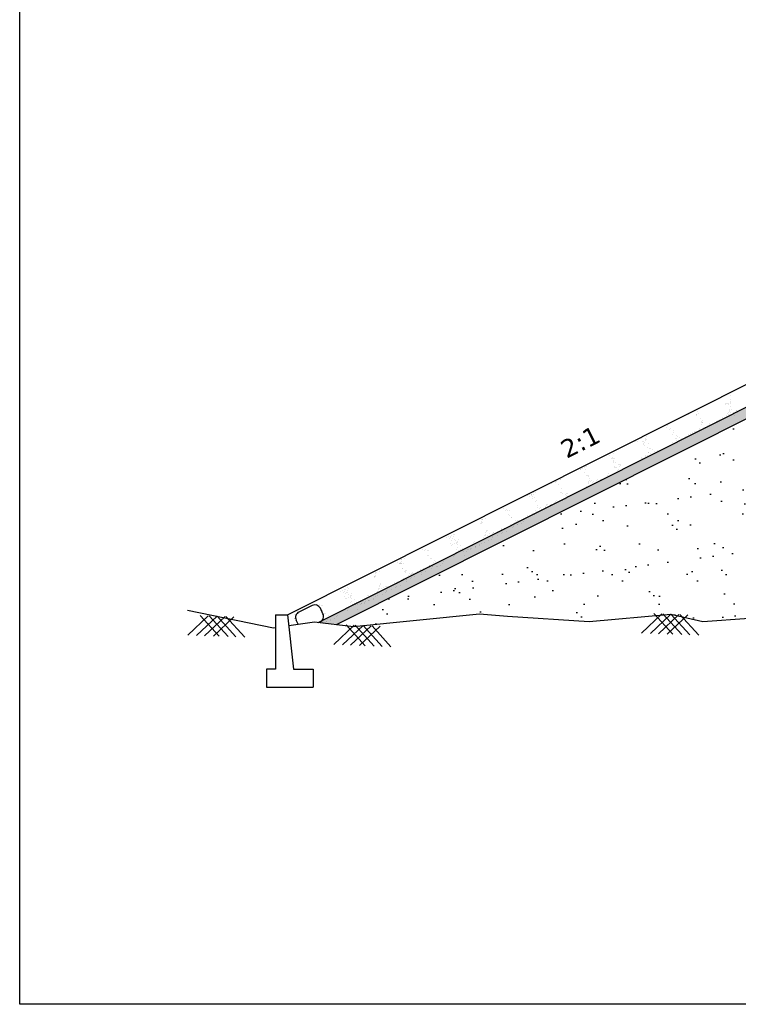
# Model space of a CAD drawing. Header units: feet. Extents: x -7746059455 to -3872629402, y -13315170765 to -6657188523.
# Tile 21 of 52: x -3873218840 to -3873208537, y -6657607670 to -6657593553. Entities that reach past the tile are written whole.
import ezdxf

# ---------------------------------------------------------------- set-up
doc = ezdxf.new("R2010")
doc.units = ezdxf.units.FT
doc.header["$MEASUREMENT"] = 0
doc.layers.add('CHNGE', color=7, linetype='Continuous')
doc.layers.add('TEX', color=6, linetype='Continuous')
doc.styles.get("Standard").update_dxf_attribs({"font": 'verdana.ttf', "height": 264})

msp = doc.modelspace()

# ---------------------------------------------------------------- hatches: boundary and pattern name
at = {"layer": 'CHNGE'}
h = msp.add_hatch(dxfattribs=at)
h.set_pattern_fill('AR-SAND', color=256, scale=86.328285, style=0)
h.set_pattern_definition([(37.5, (-3870936241.67, -6673258471.43), (-5.4381086, 166.3393916), [0, -131.2189933, 0, -146.7580846, 0, -140.2834632]), (7.5, (-3870936241.67, -6673258471.43), (152.781788, 243.63103), [0, -70.7891938, 0, -118.2697505, 0, -45.3223497]), (327.5, (-3870936347.85, -6673258471.43), (268.8385264, 0.4885364), [0, -43.1641425, 0, -155.3909131, 0, -202.8714699]), (317.5, (-3870936347.85, -6673258471.43), (259.5137545, 75.7682264), [0, -21.5820713, 0, -101.8673764, 0, -116.5431848])])
h.paths.add_polyline_path([(-3873207888.96221, -6657599004.504622), (-3873206920.509514, -6657598975.45104), (-3873206920.509514, -6657598828.626934), (-3873207925.845831, -6657598858.787021), (-3873214558.898059, -6657602193.424134), (-3873214295.866689, -6657602225.450382)])
h = msp.add_hatch(dxfattribs=at)
h.set_pattern_fill('AR-SAND', color=256, scale=345.31314, style=0)
h.set_pattern_definition([(37.5, (-3870936241.67, -6673258471.43), (-21.752434, 665.357566), [0, -524.875973, 0, -587.032338, 0, -561.133853]), (7.5, (-3870936241.7, -6673258471.4), (611.12715, 974.52412), [0, -283.156775, 0, -473.079002, 0, -181.289399]), (327.5, (-3870936666.4, -6673258471.43), (1075.354106, 1.954146), [0, -172.65657, 0, -621.563652, 0, -811.48588]), (317.5, (-3870936666.4, -6673258471.4), (1038.05502, 303.072905), [0, -86.328285, 0, -407.469506, 0, -466.17274])])
h.paths.add_polyline_path([(-3873202060.450466, -6657602038.731335), (-3873201946.892373, -6657602050.939106), (-3873201868.151424, -6657602090.247357), (-3873200843.643348, -6657602047.090621), (-3873199777.877604, -6657602089.099795), (-3873199752.044977, -6657602065.497996), (-3873199732.298547, -6657602090.896379), (-3873199054.811163, -6657602117.600825), (-3873198860.810299, -6657602059.492639), (-3873198747.619078, -6657602083.559257), (-3873197416.898572, -6657602182.019939), (-3873196960.895208, -6657602075.84761), (-3873195789.438255, -6657602182.019939), (-3873194786.929407, -6657602116.13216), (-3873194778.920383, -6657602108.814768), (-3873194773.897258, -6657602115.27565), (-3873194620.333688, -6657602105.183006), (-3873194215.232671, -6657602070.315632), (-3873193166.06216, -6657602177.423941), (-3873199477.435435, -6657599004.504622), (-3873200445.888132, -6657598975.45104), (-3873200445.888132, -6657598945.038066), (-3873203683.198822, -6657598847.918743), (-3873206920.509514, -6657598945.038066), (-3873206920.509514, -6657598975.45104), (-3873207888.96221, -6657599004.504622), (-3873214295.866689, -6657602225.450382), (-3873214055.798006, -6657602254.680735), (-3873212249.865009, -6657602070.315632), (-3873211844.763995, -6657602105.183006), (-3873210675.659426, -6657602182.019939), (-3873209504.202473, -6657602075.84761), (-3873209048.19911, -6657602182.019939), (-3873207717.478601, -6657602083.559257), (-3873207604.287381, -6657602059.492639), (-3873207410.286518, -6657602117.600825), (-3873207223.485325, -6657602110.237704), (-3873207213.104239, -6657602100.753096), (-3873207206.258193, -6657602109.558664), (-3873205621.454334, -6657602047.090621), (-3873204596.946257, -6657602090.247357), (-3873204518.205309, -6657602050.939106), (-3873204404.647215, -6657602038.731335), (-3873203232.54884, -6657602085.448046)])
h.paths.add_polyline_path([(-3873205078.873319, -6657601068.82498), (-3873201923.814128, -6657601068.82498), (-3873201923.814128, -6657601330.548442), (-3873205078.873319, -6657601330.548442)], flags=24)
h.paths.add_polyline_path([(-3873205535.150928, -6657599061.993511), (-3873201016.26666, -6657599061.993511), (-3873201016.26666, -6657599363.42674), (-3873205535.150928, -6657599363.42674)], flags=24)
h.paths.add_polyline_path([(-3873205524.019021, -6657599371.572605), (-3873201231.56756, -6657599371.572605), (-3873201231.56756, -6657599677.362704), (-3873205524.019021, -6657599677.362704)], flags=24)
h.paths.add_polyline_path([(-3873205535.150928, -6657599786.619016), (-3873201327.596205, -6657599786.619016), (-3873201327.596205, -6657600088.05224), (-3873205535.150928, -6657600088.05224)], flags=24)
h.paths.add_polyline_path([(-3873205535.150928, -6657600162.958662), (-3873201203.487625, -6657600162.958662), (-3873201203.487625, -6657600425.92694), (-3873205535.150928, -6657600425.92694)], flags=24)

# ---------------------------------------------------------------- linework, layer by layer
at = {"layer": 'CHNGE', "color": 31}
for p, q in [((-3873215000, -6657602086.659264), (-3873207999.613077, -6657598567.351828)), ((-3873214558.898059, -6657602193.424146), (-3873207898.031801, -6657598844.804071)), ((-3873208652.080301, -6657598939.475215), (-3873208652.080301, -6657598939.475215)), ((-3873214295.866689, -6657602225.450394), (-3873207888.96221, -6657599004.504632)), ((-3873208726.603089, -6657599071.681846), (-3873208726.603089, -6657599071.681846)), ((-3873208715.590487, -6657599059.948163), (-3873208715.590487, -6657599059.948163)), ((-3873208707.653513, -6657599061.352311), (-3873208707.653513, -6657599061.352311)), ((-3873208695.280852, -6657599062.39551), (-3873208695.280852, -6657599062.39551)), ((-3873208685.053154, -6657599058.95449), (-3873208685.053154, -6657599058.95449)), ((-3873208675.095499, -6657599075.613994), (-3873208675.095499, -6657599075.613994)), ((-3873208655.406672, -6657599095.226885), (-3873208655.406672, -6657599095.226885)), ((-3873208649.833659, -6657599020.318386), (-3873208649.833659, -6657599020.318386)), ((-3873208647.305363, -6657599037.277528), (-3873208647.305363, -6657599037.277528)), ((-3873208645.303118, -6657599050.215281), (-3873208645.303118, -6657599050.215281)), ((-3873208642.635321, -6657598995.279197), (-3873208642.635321, -6657598995.279197)), ((-3873209251.07155, -6657599211.57312), (-3873209251.07155, -6657599211.57312)), ((-3873209205.569816, -6657599186.614096), (-3873209205.569816, -6657599186.614096)), ((-3873209139.981174, -6657599212.011181), (-3873209139.981174, -6657599212.011181)), ((-3873209131.446877, -6657599224.434474), (-3873209131.446877, -6657599224.434474)), ((-3873209130.315695, -6657599207.122451), (-3873209130.315695, -6657599207.122451)), ((-3873209117.398198, -6657599174.169219), (-3873209117.398198, -6657599174.169219)), ((-3873209103.369537, -6657599194.568199), (-3873209103.369537, -6657599194.568199)), ((-3873209078.773173, -6657599120.345932), (-3873209078.773173, -6657599120.345932)), ((-3873208768.952495, -6657599259.749554), (-3873208768.952495, -6657599259.749554)), ((-3873208701.241047, -6657599221.094925), (-3873208701.241047, -6657599221.094925)), ((-3873208686.175653, -6657599205.926675), (-3873208686.175653, -6657599205.926675)), ((-3873208679.889476, -6657599211.200747), (-3873208679.889476, -6657599211.200747)), ((-3873208677.905303, -6657599184.828566), (-3873208677.905303, -6657599184.828566)), ((-3873208666.332764, -6657599174.616592), (-3873208666.332764, -6657599174.616592)), ((-3873208665.290132, -6657599140.486644), (-3873208665.290132, -6657599140.486644)), ((-3873208664.987805, -6657599151.87533), (-3873208664.987805, -6657599151.87533)), ((-3873208660.480326, -6657599219.783086), (-3873208660.480326, -6657599219.783086)), ((-3873208649.52506, -6657599182.759317), (-3873208649.52506, -6657599182.759317)), ((-3873208638.691263, -6657599225.144318), (-3873208638.691263, -6657599225.144318)), ((-3873208631.254213, -6657599142.263186), (-3873208631.254213, -6657599142.263186)), ((-3873208599.952523, -6657599180.49809), (-3873208599.952523, -6657599180.49809)), ((-3873208589.573335, -6657599232.179707), (-3873208589.573335, -6657599232.179707)), ((-3873208577.292211, -6657599180.300337), (-3873208577.292211, -6657599180.300337)), ((-3873208575.46574, -6657599187.901638), (-3873208575.46574, -6657599187.901638)), ((-3873208567.160728, -6657599151.058889), (-3873208567.160728, -6657599151.058889)), ((-3873208560.152509, -6657599159.264461), (-3873208560.152509, -6657599159.264461)), ((-3873208541.898961, -6657599179.991466), (-3873208541.898961, -6657599179.991466)), ((-3873209561.581601, -6657599396.492959), (-3873209561.581601, -6657599396.492959)), ((-3873209553.31125, -6657599375.394853), (-3873209553.31125, -6657599375.394853)), ((-3873209079.065253, -6657599263.811174), (-3873209079.065253, -6657599263.811174)), ((-3873209068.870057, -6657599353.97536), (-3873209068.870057, -6657599353.97536)), ((-3873209066.031215, -6657599309.091757), (-3873209066.031215, -6657599309.091757)), ((-3873209060.59971, -6657599332.877251), (-3873209060.59971, -6657599332.877251)), ((-3873209056.655924, -6657599334.087102), (-3873209056.655924, -6657599334.087102)), ((-3873209055.803515, -6657599305.650733), (-3873209055.803515, -6657599305.650733)), ((-3873209047.518572, -6657599327.12751), (-3873209047.518572, -6657599327.12751)), ((-3873209037.03586, -6657599396.481495), (-3873209037.03586, -6657599396.481495)), ((-3873209013.40206, -6657599393.000544), (-3873209013.40206, -6657599393.000544)), ((-3873208973.395632, -6657599364.947889), (-3873208973.395632, -6657599364.947889)), ((-3873208948.114202, -6657599349.524693), (-3873208948.114202, -6657599349.524693)), ((-3873208945.183576, -6657599355.814221), (-3873208945.183576, -6657599355.814221)), ((-3873208856.120556, -6657599307.265413), (-3873208856.120556, -6657599307.265413)), ((-3873208837.170978, -6657599296.935879), (-3873208837.170978, -6657599296.935879)), ((-3873208801.129526, -6657599278.16288), (-3873208801.129526, -6657599278.16288)), ((-3873209850.903805, -6657599527.361454), (-3873209850.903805, -6657599527.361454)), ((-3873209524.050184, -6657599423.883855), (-3873209524.050184, -6657599423.883855)), ((-3873209513.675316, -6657599411.07534), (-3873209513.675316, -6657599411.07534)), ((-3873209483.595265, -6657599501.149653), (-3873209483.595265, -6657599501.149653)), ((-3873209470.677766, -6657599468.196416), (-3873209470.677766, -6657599468.196416)), ((-3873209462.456803, -6657599442.465793), (-3873209462.456803, -6657599442.465793)), ((-3873209429.747009, -6657599513.768372), (-3873209429.747009, -6657599513.768372)), ((-3873209409.118086, -6657599526.216433), (-3873209409.118086, -6657599526.216433)), ((-3873209379.380108, -6657599538.895199), (-3873209379.380108, -6657599538.895199)), ((-3873209291.306494, -6657599524.536482), (-3873209291.306494, -6657599524.536482)), ((-3873209245.706757, -6657599501.491294), (-3873209245.706757, -6657599501.491294)), ((-3873209228.150081, -6657599489.801929), (-3873209228.150081, -6657599489.801929)), ((-3873209199.089869, -6657599475.818635), (-3873209199.089869, -6657599475.818635)), ((-3873209164.509849, -6657599458.268322), (-3873209164.509849, -6657599458.268322)), ((-3873209150.815135, -6657599459.577006), (-3873209150.815135, -6657599459.577006)), ((-3873209100.192276, -6657599431.216052), (-3873209100.192276, -6657599431.216052)), ((-3873209090.451731, -6657599409.031378), (-3873209090.451731, -6657599409.031378)), ((-3873210006.934271, -6657599604.6156), (-3873210006.934271, -6657599604.6156)), ((-3873209987.984694, -6657599594.286065), (-3873209987.984694, -6657599594.286065)), ((-3873209919.766211, -6657599557.099743), (-3873209919.766211, -6657599557.099743)), ((-3873209917.384825, -6657599595.522483), (-3873209917.384825, -6657599595.522483)), ((-3873209895.903753, -6657599597.716203), (-3873209895.903753, -6657599597.716203)), ((-3873209895.461923, -6657599626.342719), (-3873209895.461923, -6657599626.342719)), ((-3873209893.673324, -6657599636.468815), (-3873209893.673324, -6657599636.468815)), ((-3873209886.098387, -6657599662.588852), (-3873209886.098387, -6657599662.588852)), ((-3873209876.512346, -6657599616.013182), (-3873209876.512346, -6657599616.013182)), ((-3873209872.091652, -6657599581.412796), (-3873209872.091652, -6657599581.412796)), ((-3873209863.821302, -6657599560.314686), (-3873209863.821302, -6657599560.314686)), ((-3873209862.155253, -6657599576.94096), (-3873209862.155253, -6657599576.94096)), ((-3873209851.927555, -6657599573.499938), (-3873209851.927555, -6657599573.499938)), ((-3873209821.780813, -6657599635.536589), (-3873209821.780813, -6657599635.536589)), ((-3873209482.420714, -6657599617.856915), (-3873209482.420714, -6657599617.856915)), ((-3873209436.781579, -6657599555.787999), (-3873209436.781579, -6657599555.787999)), ((-3873209426.553881, -6657599552.346977), (-3873209426.553881, -6657599552.346977)), ((-3873209419.264297, -6657599583.122355), (-3873209419.264297, -6657599583.122355)), ((-3873209400.961783, -6657599593.951215), (-3873209400.961783, -6657599593.951215)), ((-3873209355.624069, -6657599551.588753), (-3873209355.624069, -6657599551.588753)), ((-3873210386.107007, -6657599803.206235), (-3873210386.107007, -6657599803.206235)), ((-3873210380.203188, -6657599768.078239), (-3873210380.203188, -6657599768.078239)), ((-3873210322.950595, -6657599768.471678), (-3873210322.950595, -6657599768.471678)), ((-3873210291.140168, -6657599719.529432), (-3873210291.140168, -6657599719.529432)), ((-3873210272.190589, -6657599709.1999), (-3873210272.190589, -6657599709.1999)), ((-3873209864.649151, -6657599804.497779), (-3873209864.649151, -6657599804.497779)), ((-3873209862.761514, -6657599821.065767), (-3873209862.761514, -6657599821.065767)), ((-3873209845.145185, -6657599816.27496), (-3873209845.145185, -6657599816.27496)), ((-3873209836.874836, -6657599795.176849), (-3873209836.874836, -6657599795.176849)), ((-3873209833.207165, -6657599689.162037), (-3873209833.207165, -6657599689.162037)), ((-3873209829.79873, -6657599755.532086), (-3873209829.79873, -6657599755.532086)), ((-3873209823.957337, -6657599762.223611), (-3873209823.957337, -6657599762.223611)), ((-3873209811.975449, -6657599700.409233), (-3873209811.975449, -6657599700.409233)), ((-3873209807.531943, -6657599802.484247), (-3873209807.531943, -6657599802.484247)), ((-3873209802.375666, -6657599707.167597), (-3873209802.375666, -6657599707.167597)), ((-3873209801.492738, -6657599769.763222), (-3873209801.492738, -6657599769.763222)), ((-3873209797.304245, -6657599799.043221), (-3873209797.304245, -6657599799.043221)), ((-3873209761.580246, -6657599718.345764), (-3873209761.580246, -6657599718.345764)), ((-3873209749.02951, -6657599782.801594), (-3873209749.02951, -6657599782.801594)), ((-3873209737.852507, -6657599738.229618), (-3873209737.852507, -6657599738.229618)), ((-3873209689.89016, -6657599723.815036), (-3873209689.89016, -6657599723.815036)), ((-3873210732.665351, -6657599960.207573), (-3873210732.665351, -6657599960.207573)), ((-3873210713.572074, -6657599953.454206), (-3873210713.572074, -6657599953.454206)), ((-3873210705.301726, -6657599932.356095), (-3873210705.301726, -6657599932.356095)), ((-3873210355.898901, -6657599837.321218), (-3873210355.898901, -6657599837.321218)), ((-3873210340.880432, -6657599842.486373), (-3873210340.880432, -6657599842.486373)), ((-3873210336.949323, -6657599826.991681), (-3873210336.949323, -6657599826.991681)), ((-3873210333.489574, -6657599907.597145), (-3873210333.489574, -6657599907.597145)), ((-3873210333.346038, -6657599894.289165), (-3873210333.346038, -6657599894.289165)), ((-3873210330.652733, -6657599839.045347), (-3873210330.652733, -6657599839.045347)), ((-3873210325.075686, -6657599873.191056), (-3873210325.075686, -6657599873.191056)), ((-3873210312.158191, -6657599840.237821), (-3873210312.158191, -6657599840.237821)), ((-3873210311.984067, -6657599841.026618), (-3873210311.984067, -6657599841.026618)), ((-3873210311.932345, -6657599954.707453), (-3873210311.932345, -6657599954.707453)), ((-3873210302.178702, -6657599905.899267), (-3873210302.178702, -6657599905.899267)), ((-3873210256.702775, -6657599936.125928), (-3873210256.702775, -6657599936.125928)), ((-3873210246.475077, -6657599932.684906), (-3873210246.475077, -6657599932.684906)), ((-3873210242.442204, -6657599965.992622), (-3873210242.442204, -6657599965.992622)), ((-3873210228.055761, -6657599943.71965), (-3873210228.055761, -6657599943.71965)), ((-3873210222.017226, -6657599929.324264), (-3873210222.017226, -6657599929.324264)), ((-3873209928.966727, -6657599831.550048), (-3873209928.966727, -6657599831.550048)), ((-3873209921.263947, -6657599840.748416), (-3873209921.263947, -6657599840.748416)), ((-3873209911.03625, -6657599837.307396), (-3873209911.03625, -6657599837.307396)), ((-3873210800.883831, -6657599997.393894), (-3873210800.883831, -6657599997.393894)), ((-3873210795.808454, -6657599995.543057), (-3873210795.808454, -6657599995.543057)), ((-3873210785.580755, -6657599992.102036), (-3873210785.580755, -6657599992.102036)), ((-3873210768.335446, -6657599989.847097), (-3873210768.335446, -6657599989.847097)), ((-3873210748.071244, -6657600041.463454), (-3873210748.071244, -6657600041.463454)), ((-3873210737.306022, -6657599975.860408), (-3873210737.306022, -6657599975.860408)), ((-3873210735.153746, -6657600008.510219), (-3873210735.153746, -6657600008.510219)), ((-3873210711.630797, -6657600089.182617), (-3873210711.630797, -6657600089.182617)), ((-3873210701.403098, -6657600085.741592), (-3873210701.403098, -6657600085.741592)), ((-3873210685.951735, -6657600099.726476), (-3873210685.951735, -6657600099.726476)), ((-3873210684.40714, -6657600092.540133), (-3873210684.40714, -6657600092.540133)), ((-3873210410.614729, -6657600091.405779), (-3873210410.614729, -6657600091.405779)), ((-3873210408.687269, -6657600106.394068), (-3873210408.687269, -6657600106.394068)), ((-3873210397.697228, -6657600058.452543), (-3873210397.697228, -6657600058.452543)), ((-3873210309.185287, -6657599976.840118), (-3873210309.185287, -6657599976.840118)), ((-3873210291.695992, -6657599975.253254), (-3873210291.695992, -6657599975.253254)), ((-3873210290.235708, -6657599966.510585), (-3873210290.235708, -6657599966.510585)), ((-3873210263.630051, -6657600020.043964), (-3873210263.630051, -6657600020.043964)), ((-3873210255.3597, -6657599998.945856), (-3873210255.3597, -6657599998.945856)), ((-3873211214.881459, -6657600203.54023), (-3873211214.881459, -6657600203.54023)), ((-3873211158.149302, -6657600176.782618), (-3873211158.149302, -6657600176.782618)), ((-3873211153.345993, -6657600189.523228), (-3873211153.345993, -6657600189.523228)), ((-3873211150.563883, -6657600176.487964), (-3873211150.563883, -6657600176.487964)), ((-3873211108.056385, -6657600222.556652), (-3873211108.056385, -6657600222.556652)), ((-3873211087.407471, -6657600141.753407), (-3873211087.407471, -6657600141.753407)), ((-3873211085.127512, -6657600152.336904), (-3873211085.127512, -6657600152.336904)), ((-3873210708.207279, -6657600243.372379), (-3873210708.207279, -6657600243.372379)), ((-3873210686.625609, -6657600188.316364), (-3873210686.625609, -6657600188.316364)), ((-3873210682.682709, -6657600201.403695), (-3873210682.682709, -6657600201.403695)), ((-3873210678.355258, -6657600167.218255), (-3873210678.355258, -6657600167.218255)), ((-3873210673.924431, -6657600161.894118), (-3873210673.924431, -6657600161.894118)), ((-3873210665.437762, -6657600134.265021), (-3873210665.437762, -6657600134.265021)), ((-3873210662.957903, -6657600234.449055), (-3873210662.957903, -6657600234.449055)), ((-3873210661.647448, -6657600168.969451), (-3873210661.647448, -6657600168.969451)), ((-3873210642.697871, -6657600158.639917), (-3873210642.697871, -6657600158.639917)), ((-3873210627.453136, -6657600182.822172), (-3873210627.453136, -6657600182.822172)), ((-3873210617.22544, -6657600179.381152), (-3873210617.22544, -6657600179.381152)), ((-3873210599.801489, -6657600199.714497), (-3873210599.801489, -6657600199.714497)), ((-3873210568.950705, -6657600163.139524), (-3873210568.950705, -6657600163.139524)), ((-3873210565.869753, -6657600183.865693), (-3873210565.869753, -6657600183.865693)), ((-3873210552.952255, -6657600150.912461), (-3873210552.952255, -6657600150.912461)), ((-3873210536.161259, -6657600168.180893), (-3873210536.161259, -6657600168.180893)), ((-3873210513.721133, -6657600144.558003), (-3873210513.721133, -6657600144.558003)), ((-3873210503.493435, -6657600141.116978), (-3873210503.493435, -6657600141.116978)), ((-3873210455.218699, -6657600124.875353), (-3873210455.218699, -6657600124.875353)), ((-3873211562.984405, -6657600375.613339), (-3873211562.984405, -6657600375.613339)), ((-3873211532.792324, -6657600363.128826), (-3873211532.792324, -6657600363.128826)), ((-3873211507.754835, -6657600357.031817), (-3873211507.754835, -6657600357.031817)), ((-3873211505.808156, -6657600381.652554), (-3873211505.808156, -6657600381.652554)), ((-3873211497.527135, -6657600353.590794), (-3873211497.527135, -6657600353.590794)), ((-3873211469.63591, -6657600328.394268), (-3873211469.63591, -6657600328.394268)), ((-3873211468.659354, -6657600361.702455), (-3873211468.659354, -6657600361.702455)), ((-3873211449.2524, -6657600337.349169), (-3873211449.2524, -6657600337.349169)), ((-3873211082.381161, -6657600335.87886), (-3873211082.381161, -6657600335.87886)), ((-3873211072.153461, -6657600332.43784), (-3873211072.153461, -6657600332.43784)), ((-3873211066.635577, -6657600279.180996), (-3873211066.635577, -6657600279.180996)), ((-3873211056.152869, -6657600348.534979), (-3873211056.152869, -6657600348.534979)), ((-3873211014.10961, -6657600361.098782), (-3873211014.10961, -6657600361.098782)), ((-3873210997.135658, -6657600373.236203), (-3873210997.135658, -6657600373.236203)), ((-3873210995.160033, -6657600350.769246), (-3873210995.160033, -6657600350.769246)), ((-3873210988.865309, -6657600352.138094), (-3873210988.865309, -6657600352.138094)), ((-3873210982.029926, -6657600386.355362), (-3873210982.029926, -6657600386.355362)), ((-3873210918.389695, -6657600354.821759), (-3873210918.389695, -6657600354.821759)), ((-3873210863.462306, -6657600335.832297), (-3873210863.462306, -6657600335.832297)), ((-3873210790.915708, -6657600293.034931), (-3873210790.915708, -6657600293.034931)), ((-3873210727.275479, -6657600261.501326), (-3873210727.275479, -6657600261.501326)), ((-3873211524.757735, -6657600391.98209), (-3873211524.757735, -6657600391.98209)), ((-3873211489.847201, -6657600415.753797), (-3873211489.847201, -6657600415.753797)), ((-3873211481.576851, -6657600394.655692), (-3873211481.576851, -6657600394.655692)), ((-3873211458.669383, -6657600400.949208), (-3873211458.669383, -6657600400.949208)), ((-3873211448.864016, -6657600465.821864), (-3873211448.864016, -6657600465.821864)), ((-3873211423.577175, -6657600450.671376), (-3873211423.577175, -6657600450.671376)), ((-3873211411.860865, -6657600520.410491), (-3873211411.860865, -6657600520.410491)), ((-3873211286.457862, -6657600504.104697), (-3873211286.457862, -6657600504.104697)), ((-3873211280.897083, -6657600524.628285), (-3873211280.897083, -6657600524.628285)), ((-3873211279.403712, -6657600505.712254), (-3873211279.403712, -6657600505.712254)), ((-3873211236.300562, -6657600514.410351), (-3873211236.300562, -6657600514.410351)), ((-3873211225.667512, -6657600506.046761), (-3873211225.667512, -6657600506.046761)), ((-3873211215.439814, -6657600502.60574), (-3873211215.439814, -6657600502.60574)), ((-3873211173.144146, -6657600479.675797), (-3873211173.144146, -6657600479.675797)), ((-3873211167.165078, -6657600486.36411), (-3873211167.165078, -6657600486.36411)), ((-3873211152.390685, -6657600465.696123), (-3873211152.390685, -6657600465.696123)), ((-3873211144.120335, -6657600444.598012), (-3873211144.120335, -6657600444.598012)), ((-3873211111.935508, -6657600467.78259), (-3873211111.935508, -6657600467.78259)), ((-3873211101.707808, -6657600464.341567), (-3873211101.707808, -6657600464.341567)), ((-3873211053.433072, -6657600448.09994), (-3873211053.433072, -6657600448.09994)), ((-3873211045.18634, -6657600421.08992), (-3873211045.18634, -6657600421.08992)), ((-3873211018.717331, -6657600428.292218), (-3873211018.717331, -6657600428.292218)), ((-3873211904.572409, -6657600562.92809), (-3873211904.572409, -6657600562.92809)), ((-3873211877.2199, -6657600584.111421), (-3873211877.2199, -6657600584.111421)), ((-3873211858.270319, -6657600573.781883), (-3873211858.270319, -6657600573.781883)), ((-3873211840.897822, -6657600587.590072), (-3873211840.897822, -6657600587.590072)), ((-3873211831.092454, -6657600652.462725), (-3873211831.092454, -6657600652.462725)), ((-3873211821.938925, -6657600655.729652), (-3873211821.938925, -6657600655.729652)), ((-3873211820.002762, -6657600584.045415), (-3873211820.002762, -6657600584.045415)), ((-3873211555.372585, -6657600666.31666), (-3873211555.372585, -6657600666.31666)), ((-3873211491.732354, -6657600634.783054), (-3873211491.732354, -6657600634.783054)), ((-3873211462.900734, -6657600650.615958), (-3873211462.900734, -6657600650.615958)), ((-3873211454.630384, -6657600629.51785), (-3873211454.630384, -6657600629.51785)), ((-3873211441.712888, -6657600596.564615), (-3873211441.712888, -6657600596.564615)), ((-3873211427.41478, -6657600607.730782), (-3873211427.41478, -6657600607.730782)), ((-3873211420.131214, -6657600541.5086), (-3873211420.131214, -6657600541.5086)), ((-3873211394.629089, -6657600562.892453), (-3873211394.629089, -6657600562.892453)), ((-3873211366.571773, -6657600553.22811), (-3873211366.571773, -6657600553.22811)), ((-3873211364.258365, -6657600572.996222), (-3873211364.258365, -6657600572.996222)), ((-3873211307.64571, -6657600558.15604), (-3873211307.64571, -6657600558.15604)), ((-3873211300.618136, -6657600541.462622), (-3873211300.618136, -6657600541.462622)), ((-3873211299.375361, -6657600537.057932), (-3873211299.375361, -6657600537.057932)), ((-3873212229.682058, -6657600776.24075), (-3873212229.682058, -6657600776.24075)), ((-3873212223.352809, -6657600768.946034), (-3873212223.352809, -6657600768.946034)), ((-3873212223.126259, -6657600774.230939), (-3873212223.126259, -6657600774.230939)), ((-3873212219.701215, -6657600718.520576), (-3873212219.701215, -6657600718.520576)), ((-3873212215.082461, -6657600747.847929), (-3873212215.082461, -6657600747.847929)), ((-3873212210.732481, -6657600765.911216), (-3873212210.732481, -6657600765.911216)), ((-3873212209.473516, -6657600715.079556), (-3873212209.473516, -6657600715.079556)), ((-3873212202.164961, -6657600714.894691), (-3873212202.164961, -6657600714.894691)), ((-3873212161.198781, -6657600698.837928), (-3873212161.198781, -6657600698.837928)), ((-3873211809.643219, -6657600794.371647), (-3873211809.643219, -6657600794.371647)), ((-3873211808.096954, -6657600793.906252), (-3873211808.096954, -6657600793.906252)), ((-3873211794.32754, -6657600697.367621), (-3873211794.32754, -6657600697.367621)), ((-3873211784.099841, -6657600693.9266), (-3873211784.099841, -6657600693.9266)), ((-3873211765.379455, -6657600809.588699), (-3873211765.379455, -6657600809.588699)), ((-3873211752.222939, -6657600781.484456), (-3873211752.222939, -6657600781.484456)), ((-3873211746.486804, -6657600759.63709), (-3873211746.486804, -6657600759.63709)), ((-3873211730.641268, -6657600726.428438), (-3873211730.641268, -6657600726.428438)), ((-3873211719.033936, -6657600745.357441), (-3873211719.033936, -6657600745.357441)), ((-3873211710.149882, -6657600791.007175), (-3873211710.149882, -6657600791.007175)), ((-3873211700.084356, -6657600735.02791), (-3873211700.084356, -6657600735.02791)), ((-3873211699.922184, -6657600787.566154), (-3873211699.922184, -6657600787.566154)), ((-3873211682.846573, -6657600728.103488), (-3873211682.846573, -6657600728.103488)), ((-3873211651.647448, -6657600771.32453), (-3873211651.647448, -6657600771.32453)), ((-3873211618.15576, -6657600743.075879), (-3873211618.15576, -6657600743.075879)), ((-3873211609.885411, -6657600721.977772), (-3873211609.885411, -6657600721.977772)), ((-3873212651.328505, -6657600954.025001), (-3873212651.328505, -6657600954.025001)), ((-3873212623.437275, -6657600928.828476), (-3873212623.437275, -6657600928.828476)), ((-3873212603.053767, -6657600937.783375), (-3873212603.053767, -6657600937.783375)), ((-3873212175.218495, -6657600949.756851), (-3873212175.218495, -6657600949.756851)), ((-3873212165.077905, -6657600944.063865), (-3873212165.077905, -6657600944.063865)), ((-3873212164.018865, -6657600905.430121), (-3873212164.018865, -6657600905.430121)), ((-3873212154.850206, -6657600940.622839), (-3873212154.850206, -6657600940.622839)), ((-3873212153.636823, -6657600894.700836), (-3873212153.636823, -6657600894.700836)), ((-3873212145.366473, -6657600873.602729), (-3873212145.366473, -6657600873.602729)), ((-3873212139.197952, -6657600876.923965), (-3873212139.197952, -6657600876.923965)), ((-3873212128.715242, -6657600946.277954), (-3873212128.715242, -6657600946.277954)), ((-3873212106.575471, -6657600924.381215), (-3873212106.575471, -6657600924.381215)), ((-3873212071.496097, -6657600937.486775), (-3873212071.496097, -6657600937.486775)), ((-3873212065.075013, -6657600914.744347), (-3873212065.075013, -6657600914.744347)), ((-3873212052.546518, -6657600927.157237), (-3873212052.546518, -6657600927.157237)), ((-3873212051.345897, -6657600905.799696), (-3873212051.345897, -6657600905.799696)), ((-3873212041.151316, -6657600911.348277), (-3873212041.151316, -6657600911.348277)), ((-3873211990.952072, -6657600952.564732), (-3873211990.952072, -6657600952.564732)), ((-3873211984.328036, -6657600889.970914), (-3873211984.328036, -6657600889.970914)), ((-3873211937.613892, -6657600867.535521), (-3873211937.613892, -6657600867.535521)), ((-3873211937.601023, -6657600852.957521), (-3873211937.601023, -6657600852.957521)), ((-3873211927.386196, -6657600864.094497), (-3873211927.386196, -6657600864.094497)), ((-3873211926.634497, -6657600925.51246), (-3873211926.634497, -6657600925.51246)), ((-3873211920.395461, -6657600906.897608), (-3873211920.395461, -6657600906.897608)), ((-3873211907.477964, -6657600873.944374), (-3873211907.477964, -6657600873.944374)), ((-3873211895.265016, -6657600841.42211), (-3873211895.265016, -6657600841.42211)), ((-3873211879.11146, -6657600847.852873), (-3873211879.11146, -6657600847.852873)), ((-3873211863.478083, -6657600890.777901), (-3873211863.478083, -6657600890.777901)), ((-3873211823.881888, -6657600829.271351), (-3873211823.881888, -6657600829.271351)), ((-3873211813.654189, -6657600825.830326), (-3873211813.654189, -6657600825.830326)), ((-3873211773.410787, -6657600835.535801), (-3873211773.410787, -6657600835.535801)), ((-3873211765.140436, -6657600814.437689), (-3873211765.140436, -6657600814.437689)), ((-3873212716.785773, -6657600976.047547), (-3873212716.785773, -6657600976.047547)), ((-3873212686.593692, -6657600963.563034), (-3873212686.593692, -6657600963.563034)), ((-3873212678.559101, -6657600992.416297), (-3873212678.559101, -6657600992.416297)), ((-3873212661.556202, -6657600957.466025), (-3873212661.556202, -6657600957.466025)), ((-3873212659.609525, -6657600982.086764), (-3873212659.609525, -6657600982.086764)), ((-3873212659.189563, -6657601057.278053), (-3873212659.189563, -6657601057.278053)), ((-3873212646.902955, -6657601086.161865), (-3873212646.902955, -6657601086.161865)), ((-3873212643.648568, -6657601016.188007), (-3873212643.648568, -6657601016.188007)), ((-3873212635.378218, -6657600995.0899), (-3873212635.378218, -6657600995.0899)), ((-3873212627.953376, -6657601075.832332), (-3873212627.953376, -6657601075.832332)), ((-3873212622.460721, -6657600962.136664), (-3873212622.460721, -6657600962.136664)), ((-3873212612.47075, -6657601001.383418), (-3873212612.47075, -6657601001.383418)), ((-3873212602.665384, -6657601066.256069), (-3873212602.665384, -6657601066.256069)), ((-3873212595.549331, -6657601025.744451), (-3873212595.549331, -6657601025.744451)), ((-3873212577.378543, -6657601051.105586), (-3873212577.378543, -6657601051.105586)), ((-3873212576.632378, -6657601062.973235), (-3873212576.632378, -6657601062.973235)), ((-3873212568.36203, -6657601041.875128), (-3873212568.36203, -6657601041.875128)), ((-3873212561.503492, -6657601077.437901), (-3873212561.503492, -6657601077.437901)), ((-3873212559.734894, -6657601038.646008), (-3873212559.734894, -6657601038.646008)), ((-3873212555.444532, -6657601008.92189), (-3873212555.444532, -6657601008.92189)), ((-3873212343.39102, -6657601075.170008), (-3873212343.39102, -6657601075.170008)), ((-3873212336.790198, -6657601082.100246), (-3873212336.790198, -6657601082.100246)), ((-3873212330.473523, -6657601042.216771), (-3873212330.473523, -6657601042.216771)), ((-3873212319.829462, -6657601039.598386), (-3873212319.829462, -6657601039.598386)), ((-3873212249.861823, -6657601094.549114), (-3873212249.861823, -6657601094.549114)), ((-3873212245.706522, -6657601077.418767), (-3873212245.706522, -6657601077.418767)), ((-3873212228.777601, -6657601023.221904), (-3873212228.777601, -6657601023.221904)), ((-3873212217.988014, -6657601058.86421), (-3873212217.988014, -6657601058.86421)), ((-3873212196.406344, -6657601003.808197), (-3873212196.406344, -6657601003.808197)), ((-3873212191.871656, -6657600981.012507), (-3873212191.871656, -6657600981.012507)), ((-3873212188.135992, -6657600982.710085), (-3873212188.135992, -6657600982.710085)), ((-3873212182.066292, -6657601045.885164), (-3873212182.066292, -6657601045.885164)), ((-3873212160.559117, -6657600986.035582), (-3873212160.559117, -6657600986.035582)), ((-3873212117.748715, -6657601018.832891), (-3873212117.748715, -6657601018.832891)), ((-3873212075.650488, -6657600999.357526), (-3873212075.650488, -6657600999.357526)), ((-3873212062.732989, -6657600966.404292), (-3873212062.732989, -6657600966.404292)), ((-3873212054.592301, -6657600984.098336), (-3873212054.592301, -6657600984.098336)), ((-3873213062.667888, -6657601141.926342), (-3873213062.667888, -6657601141.926342)), ((-3873213035.315379, -6657601163.109669), (-3873213035.315379, -6657601163.109669)), ((-3873213016.365799, -6657601152.780138), (-3873213016.365799, -6657601152.780138)), ((-3873212998.9933, -6657601166.588323), (-3873212998.9933, -6657601166.588323)), ((-3873212989.187934, -6657601231.460975), (-3873212989.187934, -6657601231.460975)), ((-3873212980.034404, -6657601234.727904), (-3873212980.034404, -6657601234.727904)), ((-3873212978.098243, -6657601163.043662), (-3873212978.098243, -6657601163.043662)), ((-3873212645.533721, -6657601235.217263), (-3873212645.533721, -6657601235.217263)), ((-3873212608.431754, -6657601229.952056), (-3873212608.431754, -6657601229.952056)), ((-3873212595.514255, -6657601196.998822), (-3873212595.514255, -6657601196.998822)), ((-3873212581.216147, -6657601208.164989), (-3873212581.216147, -6657601208.164989)), ((-3873212573.932583, -6657601141.942807), (-3873212573.932583, -6657601141.942807)), ((-3873212565.662234, -6657601120.844699), (-3873212565.662234, -6657601120.844699)), ((-3873212548.430455, -6657601163.32666), (-3873212548.430455, -6657601163.32666)), ((-3873212520.373139, -6657601153.662319), (-3873212520.373139, -6657601153.662319)), ((-3873212518.059734, -6657601173.430432), (-3873212518.059734, -6657601173.430432)), ((-3873212516.48103, -6657601097.559447), (-3873212516.48103, -6657601097.559447)), ((-3873212498.646044, -6657601167.629928), (-3873212498.646044, -6657601167.629928)), ((-3873212485.728546, -6657601134.676689), (-3873212485.728546, -6657601134.676689)), ((-3873212477.325832, -6657601171.077457), (-3873212477.325832, -6657601171.077457)), ((-3873212436.820741, -6657601170.739201), (-3873212436.820741, -6657601170.739201)), ((-3873212423.95826, -6657601129.616104), (-3873212423.95826, -6657601129.616104)), ((-3873212422.096263, -6657601152.495935), (-3873212422.096263, -6657601152.495935)), ((-3873212411.868565, -6657601149.054914), (-3873212411.868565, -6657601149.054914)), ((-3873212405.008681, -6657601119.286567), (-3873212405.008681, -6657601119.286567)), ((-3873212373.243042, -6657601151.324131), (-3873212373.243042, -6657601151.324131)), ((-3873212373.18051, -6657601139.205596), (-3873212373.18051, -6657601139.205596)), ((-3873212363.593829, -6657601132.81329), (-3873212363.593829, -6657601132.81329)), ((-3873212351.661369, -6657601096.268116), (-3873212351.661369, -6657601096.268116)), ((-3873212308.862935, -6657601112.153324), (-3873212308.862935, -6657601112.153324)), ((-3873212308.364257, -6657601114.231765), (-3873212308.364257, -6657601114.231765)), ((-3873212298.136558, -6657601110.790746), (-3873212298.136558, -6657601110.790746)), ((-3873213428.361934, -6657601331.524702), (-3873213428.361934, -6657601331.524702)), ((-3873213401.009423, -6657601352.708032), (-3873213401.009423, -6657601352.708032)), ((-3873213387.77754, -6657601355.238997), (-3873213387.77754, -6657601355.238997)), ((-3873213382.059843, -6657601342.378502), (-3873213382.059843, -6657601342.378502)), ((-3873213381.448286, -6657601347.944288), (-3873213381.448286, -6657601347.944288)), ((-3873213381.22174, -6657601353.229186), (-3873213381.22174, -6657601353.229186)), ((-3873213377.796696, -6657601297.518829), (-3873213377.796696, -6657601297.518829)), ((-3873213373.177939, -6657601326.84618), (-3873213373.177939, -6657601326.84618)), ((-3873213368.827961, -6657601344.909471), (-3873213368.827961, -6657601344.909471)), ((-3873213367.568995, -6657601294.077807), (-3873213367.568995, -6657601294.077807)), ((-3873213364.687346, -6657601356.186683), (-3873213364.687346, -6657601356.186683)), ((-3873213360.260441, -6657601293.892943), (-3873213360.260441, -6657601293.892943)), ((-3873213343.792288, -6657601352.642022), (-3873213343.792288, -6657601352.642022)), ((-3873213319.294262, -6657601277.836178), (-3873213319.294262, -6657601277.836178)), ((-3873212967.738699, -6657601373.369899), (-3873212967.738699, -6657601373.369899)), ((-3873212966.192435, -6657601372.904505), (-3873212966.192435, -6657601372.904505)), ((-3873212952.423019, -6657601276.36587), (-3873212952.423019, -6657601276.36587)), ((-3873212942.195323, -6657601272.924853), (-3873212942.195323, -6657601272.924853)), ((-3873212910.318419, -6657601360.482704), (-3873212910.318419, -6657601360.482704)), ((-3873212904.582285, -6657601338.635343), (-3873212904.582285, -6657601338.635343)), ((-3873212888.736746, -6657601305.426688), (-3873212888.736746, -6657601305.426688)), ((-3873212877.129416, -6657601324.355694), (-3873212877.129416, -6657601324.355694)), ((-3873212853.885725, -6657601335.462117), (-3873212853.885725, -6657601335.462117)), ((-3873212836.64794, -6657601328.537693), (-3873212836.64794, -6657601328.537693)), ((-3873212805.448814, -6657601371.758736), (-3873212805.448814, -6657601371.758736)), ((-3873212771.957129, -6657601343.510086), (-3873212771.957129, -6657601343.510086)), ((-3873212763.686779, -6657601322.411979), (-3873212763.686779, -6657601322.411979)), ((-3873212709.173951, -6657601266.750866), (-3873212709.173951, -6657601266.750866)), ((-3873212616.702101, -6657601251.050168), (-3873212616.702101, -6657601251.050168)), ((-3873212469.767415, -6657601237.078354), (-3873212469.767415, -6657601237.078354)), ((-3873213743.490741, -6657601487.117192), (-3873213743.490741, -6657601487.117192)), ((-3873213738.871984, -6657601516.44454), (-3873213738.871984, -6657601516.44454)), ((-3873213733.263042, -6657601483.676167), (-3873213733.263042, -6657601483.676167)), ((-3873213725.954486, -6657601483.491307), (-3873213725.954486, -6657601483.491307)), ((-3873213684.988304, -6657601467.43454), (-3873213684.988304, -6657601467.43454)), ((-3873213354.881979, -6657601421.059335), (-3873213354.881979, -6657601421.059335)), ((-3873213345.72845, -6657601424.326268), (-3873213345.72845, -6657601424.326268)), ((-3873213318.117067, -6657601465.964231), (-3873213318.117067, -6657601465.964231)), ((-3873213311.732302, -6657601473.699088), (-3873213311.732302, -6657601473.699088)), ((-3873213307.889368, -6657601462.52321), (-3873213307.889368, -6657601462.52321)), ((-3873213303.461955, -6657601452.600978), (-3873213303.461955, -6657601452.600978)), ((-3873213297.293434, -6657601455.92222), (-3873213297.293434, -6657601455.92222)), ((-3873213254.43079, -6657601495.025051), (-3873213254.43079, -6657601495.025051)), ((-3873213242.823462, -6657601513.954055), (-3873213242.823462, -6657601513.954055)), ((-3873213223.873883, -6657601503.624518), (-3873213223.873883, -6657601503.624518)), ((-3873213223.170492, -6657601493.742598), (-3873213223.170492, -6657601493.742598)), ((-3873213209.44138, -6657601484.797943), (-3873213209.44138, -6657601484.797943)), ((-3873213206.636097, -6657601496.700095), (-3873213206.636097, -6657601496.700095)), ((-3873213199.246799, -6657601490.346529), (-3873213199.246799, -6657601490.346529)), ((-3873213142.423516, -6657601468.969168), (-3873213142.423516, -6657601468.969168)), ((-3873213095.709373, -6657601446.533772), (-3873213095.709373, -6657601446.533772)), ((-3873213095.696504, -6657601431.955772), (-3873213095.696504, -6657601431.955772)), ((-3873213085.481674, -6657601443.09275), (-3873213085.481674, -6657601443.09275)), ((-3873213084.729976, -6657601504.510711), (-3873213084.729976, -6657601504.510711)), ((-3873213078.490943, -6657601485.895861), (-3873213078.490943, -6657601485.895861)), ((-3873213065.573444, -6657601452.942622), (-3873213065.573444, -6657601452.942622)), ((-3873213053.360496, -6657601420.420357), (-3873213053.360496, -6657601420.420357)), ((-3873213037.206938, -6657601426.851124), (-3873213037.206938, -6657601426.851124)), ((-3873213021.573562, -6657601469.776155), (-3873213021.573562, -6657601469.776155)), ((-3873212981.977368, -6657601408.269603), (-3873212981.977368, -6657601408.269603)), ((-3873212971.749668, -6657601404.828577), (-3873212971.749668, -6657601404.828577)), ((-3873212931.506266, -6657601414.534052), (-3873212931.506266, -6657601414.534052)), ((-3873212923.474932, -6657601388.586953), (-3873212923.474932, -6657601388.586953)), ((-3873212923.235916, -6657601393.435939), (-3873212923.235916, -6657601393.435939)), ((-3873212863.951248, -6657601391.441388), (-3873212863.951248, -6657601391.441388)), ((-3873212853.723551, -6657601388.000365), (-3873212853.723551, -6657601388.000365)), ((-3873213753.471585, -6657601544.837364), (-3873213753.471585, -6657601544.837364)), ((-3873213747.142334, -6657601537.542647), (-3873213747.142334, -6657601537.542647)), ((-3873213746.915783, -6657601542.827547), (-3873213746.915783, -6657601542.827547)), ((-3873213734.522007, -6657601534.507828), (-3873213734.522007, -6657601534.507828)), ((-3873213669.155997, -6657601642.199343), (-3873213669.155997, -6657601642.199343)), ((-3873213662.987477, -6657601645.520582), (-3873213662.987477, -6657601645.520582)), ((-3873213508.117561, -6657601658.567528), (-3873213508.117561, -6657601658.567528)), ((-3873213461.403418, -6657601636.132134), (-3873213461.403418, -6657601636.132134)), ((-3873213461.39055, -6657601621.554134), (-3873213461.39055, -6657601621.554134)), ((-3873213451.175719, -6657601632.691113), (-3873213451.175719, -6657601632.691113)), ((-3873213431.26749, -6657601642.540985), (-3873213431.26749, -6657601642.540985)), ((-3873213419.054542, -6657601610.018721), (-3873213419.054542, -6657601610.018721)), ((-3873213402.900984, -6657601616.449485), (-3873213402.900984, -6657601616.449485)), ((-3873213387.26761, -6657601659.374515), (-3873213387.26761, -6657601659.374515)), ((-3873213347.671413, -6657601597.867963), (-3873213347.671413, -6657601597.867963)), ((-3873213337.443715, -6657601594.426939), (-3873213337.443715, -6657601594.426939)), ((-3873213333.432741, -6657601562.968261), (-3873213333.432741, -6657601562.968261)), ((-3873213331.886479, -6657601562.502861), (-3873213331.886479, -6657601562.502861)), ((-3873213297.200312, -6657601604.132408), (-3873213297.200312, -6657601604.132408)), ((-3873213289.168978, -6657601578.185313), (-3873213289.168978, -6657601578.185313)), ((-3873213288.929962, -6657601583.034304), (-3873213288.929962, -6657601583.034304)), ((-3873213276.012464, -6657601550.081067), (-3873213276.012464, -6657601550.081067)), ((-3873213270.276329, -6657601528.233703), (-3873213270.276329, -6657601528.233703)), ((-3873213233.939407, -6657601559.60379), (-3873213233.939407, -6657601559.60379)), ((-3873213223.711708, -6657601556.162766), (-3873213223.711708, -6657601556.162766)), ((-3873213175.436973, -6657601539.92114), (-3873213175.436973, -6657601539.92114)), ((-3873214240.575299, -6657601744.644161), (-3873214240.575299, -6657601744.644161)), ((-3873214210.383214, -6657601732.159647), (-3873214210.383214, -6657601732.159647)), ((-3873214202.348628, -6657601761.012909), (-3873214202.348628, -6657601761.012909)), ((-3873214185.345725, -6657601726.06264), (-3873214185.345725, -6657601726.06264)), ((-3873214183.399049, -6657601750.683375), (-3873214183.399049, -6657601750.683375)), ((-3873214175.11803, -6657601722.621617), (-3873214175.11803, -6657601722.621617)), ((-3873214167.438093, -6657601784.784618), (-3873214167.438093, -6657601784.784618)), ((-3873214159.167744, -6657601763.686511), (-3873214159.167744, -6657601763.686511)), ((-3873214147.226801, -6657601697.425089), (-3873214147.226801, -6657601697.425089)), ((-3873214146.250245, -6657601730.733275), (-3873214146.250245, -6657601730.733275)), ((-3873214136.260273, -6657601769.980026), (-3873214136.260273, -6657601769.980026)), ((-3873214126.843292, -6657601706.379989), (-3873214126.843292, -6657601706.379989)), ((-3873214119.338856, -6657601794.341064), (-3873214119.338856, -6657601794.341064)), ((-3873214079.234057, -6657601777.518505), (-3873214079.234057, -6657601777.518505)), ((-3873213752.567122, -6657601791.818518), (-3873213752.567122, -6657601791.818518)), ((-3873213720.195865, -6657601772.404809), (-3873213720.195865, -6657601772.404809)), ((-3873213715.661181, -6657601749.609124), (-3873213715.661181, -6657601749.609124)), ((-3873213711.925519, -6657601751.306701), (-3873213711.925519, -6657601751.306701)), ((-3873213699.008021, -6657601718.353465), (-3873213699.008021, -6657601718.353465)), ((-3873213688.86743, -6657601712.660476), (-3873213688.86743, -6657601712.660476)), ((-3873213687.808391, -6657601674.02673), (-3873213687.808391, -6657601674.02673)), ((-3873213684.34864, -6657601754.632193), (-3873213684.34864, -6657601754.632193)), ((-3873213678.639729, -6657601709.219457), (-3873213678.639729, -6657601709.219457)), ((-3873213677.426346, -6657601663.297447), (-3873213677.426346, -6657601663.297447)), ((-3873213652.504767, -6657601714.874568), (-3873213652.504767, -6657601714.874568)), ((-3873213641.538242, -6657601787.429506), (-3873213641.538242, -6657601787.429506)), ((-3873213630.364994, -6657601692.977827), (-3873213630.364994, -6657601692.977827)), ((-3873213599.440014, -6657601767.954139), (-3873213599.440014, -6657601767.954139)), ((-3873213595.285623, -6657601706.083385), (-3873213595.285623, -6657601706.083385)), ((-3873213588.864537, -6657601683.340961), (-3873213588.864537, -6657601683.340961)), ((-3873213586.522517, -6657601735.000904), (-3873213586.522517, -6657601735.000904)), ((-3873213578.381828, -6657601752.694947), (-3873213578.381828, -6657601752.694947)), ((-3873213576.336045, -6657601695.75385), (-3873213576.336045, -6657601695.75385)), ((-3873213575.135424, -6657601674.396303), (-3873213575.135424, -6657601674.396303)), ((-3873213564.940841, -6657601679.944891), (-3873213564.940841, -6657601679.944891)), ((-3873213514.741597, -6657601721.161343), (-3873213514.741597, -6657601721.161343)), ((-3873213450.424022, -6657601694.109075), (-3873213450.424022, -6657601694.109075)), ((-3873213444.184987, -6657601675.494221), (-3873213444.184987, -6657601675.494221)), ((-3873214582.163302, -6657601931.958911), (-3873214582.163302, -6657601931.958911)), ((-3873214182.979088, -6657601825.874665), (-3873214182.979088, -6657601825.874665)), ((-3873214170.692481, -6657601854.758478), (-3873214170.692481, -6657601854.758478)), ((-3873214151.742902, -6657601844.428943), (-3873214151.742902, -6657601844.428943)), ((-3873214126.454906, -6657601834.852679), (-3873214126.454906, -6657601834.852679)), ((-3873214101.168069, -6657601819.702197), (-3873214101.168069, -6657601819.702197)), ((-3873214100.421905, -6657601831.569845), (-3873214100.421905, -6657601831.569845)), ((-3873214097.722107, -6657601910.539421), (-3873214097.722107, -6657601910.539421)), ((-3873214092.151554, -6657601810.47174), (-3873214092.151554, -6657601810.47174)), ((-3873214089.451759, -6657601889.441314), (-3873214089.451759, -6657601889.441314)), ((-3873214085.293017, -6657601846.034514), (-3873214085.293017, -6657601846.034514)), ((-3873214083.524418, -6657601807.242621), (-3873214083.524418, -6657601807.242621)), ((-3873214072.219982, -6657601931.923273), (-3873214072.219982, -6657601931.923273)), ((-3873214044.162665, -6657601922.258933), (-3873214044.162665, -6657601922.258933)), ((-3873214041.849257, -6657601942.027047), (-3873214041.849257, -6657601942.027047)), ((-3873214040.270554, -6657601866.156061), (-3873214040.270554, -6657601866.156061)), ((-3873214022.435569, -6657601936.226539), (-3873214022.435569, -6657601936.226539)), ((-3873214009.51807, -6657601903.2733), (-3873214009.51807, -6657601903.2733)), ((-3873214001.115359, -6657601939.674072), (-3873214001.115359, -6657601939.674072)), ((-3873213960.610266, -6657601939.335812), (-3873213960.610266, -6657601939.335812)), ((-3873213947.747785, -6657601898.212715), (-3873213947.747785, -6657601898.212715)), ((-3873213945.885788, -6657601921.092552), (-3873213945.885788, -6657601921.092552)), ((-3873213935.65809, -6657601917.651525), (-3873213935.65809, -6657601917.651525)), ((-3873213928.798206, -6657601887.88318), (-3873213928.798206, -6657601887.88318)), ((-3873213897.032565, -6657601919.920743), (-3873213897.032565, -6657601919.920743)), ((-3873213896.970035, -6657601907.802207), (-3873213896.970035, -6657601907.802207)), ((-3873213887.383354, -6657601901.409899), (-3873213887.383354, -6657601901.409899)), ((-3873213875.450893, -6657601864.864727), (-3873213875.450893, -6657601864.864727)), ((-3873213867.180542, -6657601843.766617), (-3873213867.180542, -6657601843.766617)), ((-3873213860.579723, -6657601850.696861), (-3873213860.579723, -6657601850.696861)), ((-3873213854.263046, -6657601810.813382), (-3873213854.263046, -6657601810.813382)), ((-3873213843.618987, -6657601808.194998), (-3873213843.618987, -6657601808.194998)), ((-3873213832.652459, -6657601880.749933), (-3873213832.652459, -6657601880.749933)), ((-3873213832.153781, -6657601882.828378), (-3873213832.153781, -6657601882.828378)), ((-3873213821.926085, -6657601879.387356), (-3873213821.926085, -6657601879.387356)), ((-3873213773.651347, -6657601863.145726), (-3873213773.651347, -6657601863.145726)), ((-3873213769.496047, -6657601846.015378), (-3873213769.496047, -6657601846.015378)), ((-3873213741.777541, -6657601827.460824), (-3873213741.777541, -6657601827.460824)), ((-3873213705.855815, -6657601814.481774), (-3873213705.855815, -6657601814.481774)), ((-3873214838.789673, -6657602067.868748), (-3873214838.789673, -6657602067.868748)), ((-3873214644.500902, -6657601952.220691), (-3873214837.172652, -6657602045.514214)), ((-3873214554.810789, -6657601953.14224), (-3873214554.810789, -6657601953.14224)), ((-3873214535.86121, -6657601942.812705), (-3873214535.86121, -6657601942.812705)), ((-3873214491.556918, -6657602069.995907), (-3873214529.179467, -6657601992.297023)), ((-3873214518.488714, -6657601956.620891), (-3873214518.488714, -6657601956.620891)), ((-3873214508.683346, -6657602021.493546), (-3873214508.683346, -6657602021.493546)), ((-3873214499.529816, -6657602024.760472), (-3873214499.529816, -6657602024.760472)), ((-3873214497.593656, -6657601953.076232), (-3873214497.593656, -6657601953.076232)), ((-3873214471.918432, -6657602066.39844), (-3873214471.918432, -6657602066.39844)), ((-3873214461.690735, -6657602062.957415), (-3873214461.690735, -6657602062.957415)), ((-3873214232.963477, -6657602035.347477), (-3873214232.963477, -6657602035.347477)), ((-3873214169.323247, -6657602003.813875), (-3873214169.323247, -6657602003.813875)), ((-3873214140.491627, -6657602019.646778), (-3873214140.491627, -6657602019.646778)), ((-3873214132.221278, -6657601998.548672), (-3873214132.221278, -6657601998.548672)), ((-3873214119.30378, -6657601965.595436), (-3873214119.30378, -6657601965.595436)), ((-3873214105.005671, -6657601976.761604), (-3873214105.005671, -6657601976.761604)), ((-3873213993.556938, -6657602005.674966), (-3873213993.556938, -6657602005.674966)), ((-3873209925.500647, -6657602347.646046), (-3873209632.063694, -6657602070.988893)), ((-3873209797.639427, -6657602352.504771), (-3873209504.202473, -6657602075.847617)), ((-3873209475.102804, -6657602364.761162), (-3873209746.69791, -6657602066.632792)), ((-3873209683.005211, -6657602356.86087), (-3873209389.568254, -6657602080.203722)), ((-3873209347.241587, -6657602369.61989), (-3873209618.836692, -6657602071.491515)), ((-3873209232.607369, -6657602373.97599), (-3873209504.202473, -6657602075.847617)), ((-3873209104.746151, -6657602378.834716), (-3873209376.341256, -6657602080.706344)), ((-3873216431.784598, -6657602376.612363), (-3873216138.347643, -6657602099.95521)), ((-3873216303.92338, -6657602381.471086), (-3873216010.486425, -6657602104.813936)), ((-3873215981.386755, -6657602393.727479), (-3873216252.981861, -6657602095.59911)), ((-3873216189.289161, -6657602385.827186), (-3873215895.852206, -6657602109.170035)), ((-3873215853.525536, -6657602398.586205), (-3873216125.120644, -6657602100.457836)), ((-3873216061.427943, -6657602390.685918), (-3873215767.99099, -6657602114.028762)), ((-3873215738.891319, -6657602402.942307), (-3873216010.486425, -6657602104.813936)), ((-3873215611.030101, -6657602407.801032), (-3873215882.625206, -6657602109.672665)), ((-3873215172.745242, -6657602085.861208), (-3873215172.745242, -6657602862.815775)), ((-3873215172.745242, -6657602085.861208), (-3873215000.088671, -6657602085.861208)), ((-3873215000.088671, -6657602085.861208), (-3873214913.760386, -6657602862.815775)), ((-3873214907.272951, -6657602145.271567), (-3873214907.272951, -6657602145.271567)), ((-3873214900.943701, -6657602137.976859), (-3873214900.943701, -6657602137.976859)), ((-3873214900.71715, -6657602143.261756), (-3873214900.71715, -6657602143.261756)), ((-3873214897.292108, -6657602087.551399), (-3873214897.292108, -6657602087.551399)), ((-3873214892.673351, -6657602116.878748), (-3873214892.673351, -6657602116.878748)), ((-3873214888.323373, -6657602134.942036), (-3873214888.323373, -6657602134.942036)), ((-3873214887.064409, -6657602084.110374), (-3873214887.064409, -6657602084.110374)), ((-3873214879.755855, -6657602083.925511), (-3873214879.755855, -6657602083.925511)), ((-3873214848.332083, -6657602220.555446), (-3873214877.248985, -6657602160.835647)), ((-3873214501.472781, -6657602198.302171), (-3873214501.472781, -6657602198.302171)), ((-3873214491.245081, -6657602194.861145), (-3873214491.245081, -6657602194.861145)), ((-3873214487.23411, -6657602163.402465), (-3873214487.23411, -6657602163.402465)), ((-3873214485.687848, -6657602162.93707), (-3873214485.687848, -6657602162.93707)), ((-3873214451.001678, -6657602204.566616), (-3873214451.001678, -6657602204.566616)), ((-3873214442.970344, -6657602178.619518), (-3873214442.970344, -6657602178.619518)), ((-3873214442.731329, -6657602183.468512), (-3873214442.731329, -6657602183.468512)), ((-3873214429.81383, -6657602150.515273), (-3873214429.81383, -6657602150.515273)), ((-3873214424.077696, -6657602128.667912), (-3873214424.077696, -6657602128.667912)), ((-3873214408.232158, -6657602095.459258), (-3873214408.232158, -6657602095.459258)), ((-3873214396.624826, -6657602114.38826), (-3873214396.624826, -6657602114.38826)), ((-3873214387.740775, -6657602160.037995), (-3873214387.740775, -6657602160.037995)), ((-3873214377.675249, -6657602104.058728), (-3873214377.675249, -6657602104.058728)), ((-3873214377.513077, -6657602156.596974), (-3873214377.513077, -6657602156.596974)), ((-3873214360.437466, -6657602097.134305), (-3873214360.437466, -6657602097.134305)), ((-3873214329.238338, -6657602140.355348), (-3873214329.238338, -6657602140.355348)), ((-3873214295.746653, -6657602112.106697), (-3873214295.746653, -6657602112.106697)), ((-3873214287.476302, -6657602091.00859), (-3873214287.476302, -6657602091.00859)), ((-3873209555.143992, -6657602361.719597), (-3873209261.707039, -6657602085.062446)), ((-3873214337.461756, -6657602512.224093), (-3873214044.0248, -6657602235.566942)), ((-3873214209.600537, -6657602517.082821), (-3873213916.163583, -6657602240.425666)), ((-3873213887.063913, -6657602529.339214), (-3873214158.659018, -6657602231.210842)), ((-3873214094.966321, -6657602521.438923), (-3873213801.529364, -6657602244.781767)), ((-3873213759.202695, -6657602534.19794), (-3873214030.797801, -6657602236.069569)), ((-3873213967.105103, -6657602526.29765), (-3873213673.668147, -6657602249.640497)), ((-3873213644.568478, -6657602538.554039), (-3873213916.163583, -6657602240.425666)), ((-3873213516.70726, -6657602543.412766), (-3873213788.302364, -6657602245.284396)), ((-3873215172.745242, -6657602862.815775), (-3873215302.237668, -6657602862.815775)), ((-3873215302.237668, -6657602862.815775), (-3873215302.237668, -6657603121.800629)), ((-3873214913.760386, -6657602862.815775), (-3873214633.19346, -6657602862.815775)), ((-3873214633.19346, -6657602862.815775), (-3873214633.19346, -6657603121.800629)), ((-3873215302.237668, -6657603121.800629), (-3873214633.19346, -6657603121.800629))]:
    msp.add_line(p, q, dxfattribs=at)
at = {"layer": 'CHNGE'}
for points in [[(-3873216433.271267, -6657602017.479596), (-3873216433.271267, -6657602017.479596), (-3873215203.221311, -6657602271.570072), (-3873215172.745242, -6657602267.189199)], [(-3873214982.972174, -6657602239.909692), (-3873214613.41379, -6657602186.786403), (-3873214055.798006, -6657602254.680745), (-3873212249.865009, -6657602070.315643), (-3873211844.763995, -6657602105.183018), (-3873210675.659426, -6657602182.019951), (-3873209504.202473, -6657602075.847617), (-3873209048.19911, -6657602182.019951), (-3873207717.478601, -6657602083.559268), (-3873207604.287381, -6657602059.492652), (-3873207410.286518, -6657602117.600839), (-3873205621.454334, -6657602047.090632), (-3873204596.946257, -6657602090.247372), (-3873204518.205309, -6657602050.939114), (-3873204404.647215, -6657602038.731346), (-3873203232.54884, -6657602085.448059)]]:
    msp.add_lwpolyline(points, dxfattribs=at)
for centre, start, end in [((-3873214799.550102, -6657602123.213097), 115.83670375, 205.83672284), ((-3873214606.878349, -6657602029.919573), 25.83672284, 115.83670375), ((-3873214569.255799, -6657602107.618456), 295.83670375, 25.83672284)]:
    msp.add_arc(centre, 86.328285, start, end, dxfattribs=at)
at = {"layer": 'TEX', "color": 3, "ltscale": 20}
msp.add_lwpolyline([(-3873218840, -6657568760), (-3873157260, -6657568760), (-3873157260, -6657607670), (-3873218840, -6657607670)], close=True, dxfattribs=at)

# ---------------------------------------------------------------- texts
at = {"layer": 'CHNGE', "insert": (-3873211115.997204, -6657599619.610989), "char_height": 257.9890176, "width": 729.45674318, "attachment_point": 1, "rotation": 26.6900675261}
msp.add_mtext('2:1', dxfattribs=at)

doc.saveas('drawing.dxf')
